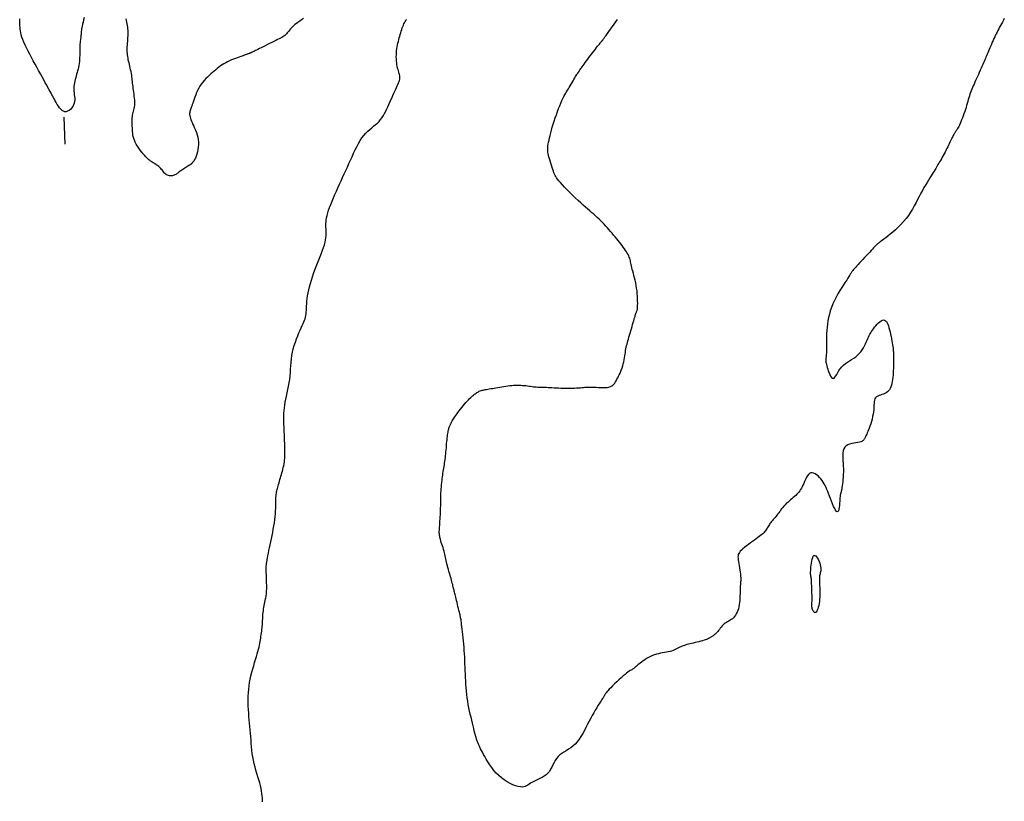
# Model space of a CAD drawing. Header units: millimetres. Extents: x 32690613 to 32693367, y 5343692 to 5344708.
# Tile 158 of 256: x 32692194 to 32692230, y 5344242 to 5344271. Entities that reach past the tile are written whole.
import ezdxf

# ---------------------------------------------------------------- set-up
doc = ezdxf.new("R2010")
doc.units = ezdxf.units.MM
doc.header["$LTSCALE"] = 20
doc.layers.add('02-DGM_HL_494.00', color=122, linetype='Continuous')
doc.layers.add('02-DGM_HL_494.50', color=132, linetype='Continuous')

msp = doc.modelspace()

# ---------------------------------------------------------------- linework, layer by layer
at = {"layer": '02-DGM_HL_494.00', "elevation": 494, "flags": 128}
msp.add_lwpolyline([(32692230.186, 5344270.824), (32692230.151, 5344270.758), (32692230.115, 5344270.692), (32692230.08, 5344270.626), (32692230.046, 5344270.561), (32692230.013, 5344270.499), (32692229.981, 5344270.438), (32692229.949, 5344270.379), (32692229.919, 5344270.32), (32692229.889, 5344270.262), (32692229.859, 5344270.202), (32692229.83, 5344270.141), (32692229.8, 5344270.079), (32692229.771, 5344270.014), (32692229.741, 5344269.948), (32692229.712, 5344269.88), (32692229.683, 5344269.813), (32692229.654, 5344269.746), (32692229.627, 5344269.681), (32692229.601, 5344269.618), (32692229.576, 5344269.558), (32692229.553, 5344269.502), (32692229.53, 5344269.448), (32692229.509, 5344269.396), (32692229.487, 5344269.345), (32692229.465, 5344269.293), (32692229.442, 5344269.239), (32692229.417, 5344269.182), (32692229.39, 5344269.121), (32692229.361, 5344269.054), (32692229.33, 5344268.984), (32692229.297, 5344268.911), (32692229.263, 5344268.835), (32692229.229, 5344268.759), (32692229.194, 5344268.683), (32692229.161, 5344268.608), (32692229.128, 5344268.536), (32692229.097, 5344268.467), (32692229.067, 5344268.4), (32692229.039, 5344268.337), (32692229.012, 5344268.274), (32692228.987, 5344268.213), (32692228.962, 5344268.151), (32692228.939, 5344268.09), (32692228.917, 5344268.027), (32692228.897, 5344267.963), (32692228.876, 5344267.897), (32692228.857, 5344267.829), (32692228.837, 5344267.76), (32692228.816, 5344267.689), (32692228.795, 5344267.616), (32692228.773, 5344267.541), (32692228.749, 5344267.465), (32692228.723, 5344267.386), (32692228.696, 5344267.308), (32692228.668, 5344267.23), (32692228.639, 5344267.153), (32692228.611, 5344267.08), (32692228.582, 5344267.01), (32692228.555, 5344266.946), (32692228.529, 5344266.889), (32692228.504, 5344266.838), (32692228.481, 5344266.795), (32692228.46, 5344266.757), (32692228.44, 5344266.725), (32692228.421, 5344266.696), (32692228.404, 5344266.671), (32692228.388, 5344266.648), (32692228.373, 5344266.626), (32692228.358, 5344266.605), (32692228.344, 5344266.583), (32692228.33, 5344266.56), (32692228.316, 5344266.536), (32692228.302, 5344266.509), (32692228.286, 5344266.478), (32692228.269, 5344266.444), (32692228.25, 5344266.405), (32692228.229, 5344266.361), (32692228.205, 5344266.312), (32692228.18, 5344266.258), (32692228.154, 5344266.202), (32692228.125, 5344266.142), (32692228.095, 5344266.081), (32692228.064, 5344266.018), (32692228.031, 5344265.954), (32692227.998, 5344265.89), (32692227.964, 5344265.827), (32692227.929, 5344265.764), (32692227.895, 5344265.703), (32692227.861, 5344265.643), (32692227.828, 5344265.586), (32692227.796, 5344265.531), (32692227.766, 5344265.479), (32692227.737, 5344265.43), (32692227.71, 5344265.383), (32692227.683, 5344265.338), (32692227.655, 5344265.291), (32692227.627, 5344265.243), (32692227.596, 5344265.193), (32692227.561, 5344265.137), (32692227.524, 5344265.076), (32692227.481, 5344265.009), (32692227.435, 5344264.935), (32692227.385, 5344264.854), (32692227.332, 5344264.768), (32692227.277, 5344264.676), (32692227.22, 5344264.579), (32692227.162, 5344264.476), (32692227.104, 5344264.369), (32692227.046, 5344264.257), (32692226.986, 5344264.142), (32692226.925, 5344264.025), (32692226.861, 5344263.906), (32692226.794, 5344263.787), (32692226.721, 5344263.668), (32692226.642, 5344263.551), (32692226.557, 5344263.436), (32692226.464, 5344263.325), (32692226.365, 5344263.219), (32692226.264, 5344263.118), (32692226.163, 5344263.023), (32692226.064, 5344262.935), (32692225.969, 5344262.856), (32692225.883, 5344262.786), (32692225.806, 5344262.726), (32692225.741, 5344262.676), (32692225.687, 5344262.636), (32692225.643, 5344262.603), (32692225.607, 5344262.577), (32692225.577, 5344262.556), (32692225.551, 5344262.538), (32692225.529, 5344262.522), (32692225.509, 5344262.506), (32692225.488, 5344262.488), (32692225.467, 5344262.469), (32692225.444, 5344262.447), (32692225.418, 5344262.42), (32692225.389, 5344262.389), (32692225.354, 5344262.353), (32692225.315, 5344262.31), (32692225.268, 5344262.26), (32692225.215, 5344262.202), (32692225.156, 5344262.138), (32692225.093, 5344262.07), (32692225.028, 5344262), (32692224.963, 5344261.93), (32692224.901, 5344261.862), (32692224.842, 5344261.799), (32692224.788, 5344261.741), (32692224.742, 5344261.691), (32692224.702, 5344261.648), (32692224.668, 5344261.611), (32692224.64, 5344261.579), (32692224.616, 5344261.551), (32692224.595, 5344261.526), (32692224.577, 5344261.503), (32692224.562, 5344261.482), (32692224.548, 5344261.46), (32692224.533, 5344261.437), (32692224.517, 5344261.41), (32692224.498, 5344261.379), (32692224.475, 5344261.34), (32692224.446, 5344261.294), (32692224.41, 5344261.237), (32692224.366, 5344261.168), (32692224.312, 5344261.087), (32692224.251, 5344260.994), (32692224.184, 5344260.891), (32692224.114, 5344260.78), (32692224.044, 5344260.662), (32692223.975, 5344260.539), (32692223.911, 5344260.414), (32692223.852, 5344260.286), (32692223.802, 5344260.159), (32692223.76, 5344260.033), (32692223.725, 5344259.908), (32692223.696, 5344259.784), (32692223.673, 5344259.662), (32692223.655, 5344259.542), (32692223.642, 5344259.425), (32692223.632, 5344259.31), (32692223.625, 5344259.199), (32692223.621, 5344259.092), (32692223.619, 5344258.99), (32692223.618, 5344258.893), (32692223.618, 5344258.802), (32692223.619, 5344258.719), (32692223.619, 5344258.643), (32692223.619, 5344258.576), (32692223.618, 5344258.518), (32692223.616, 5344258.468), (32692223.613, 5344258.425), (32692223.61, 5344258.387), (32692223.606, 5344258.354), (32692223.603, 5344258.323), (32692223.6, 5344258.295), (32692223.598, 5344258.267), (32692223.596, 5344258.238), (32692223.596, 5344258.208), (32692223.597, 5344258.175), (32692223.601, 5344258.139), (32692223.607, 5344258.098), (32692223.616, 5344258.053), (32692223.628, 5344258.001), (32692223.644, 5344257.943), (32692223.664, 5344257.878), (32692223.687, 5344257.809), (32692223.714, 5344257.741), (32692223.743, 5344257.676), (32692223.773, 5344257.619), (32692223.805, 5344257.574), (32692223.837, 5344257.545), (32692223.868, 5344257.535), (32692223.899, 5344257.547), (32692223.93, 5344257.579), (32692223.963, 5344257.627), (32692223.998, 5344257.686), (32692224.036, 5344257.753), (32692224.08, 5344257.825), (32692224.129, 5344257.896), (32692224.185, 5344257.964), (32692224.249, 5344258.026), (32692224.319, 5344258.081), (32692224.393, 5344258.133), (32692224.47, 5344258.182), (32692224.548, 5344258.231), (32692224.624, 5344258.281), (32692224.698, 5344258.333), (32692224.766, 5344258.39), (32692224.828, 5344258.453), (32692224.884, 5344258.521), (32692224.934, 5344258.591), (32692224.98, 5344258.664), (32692225.02, 5344258.738), (32692225.057, 5344258.81), (32692225.09, 5344258.88), (32692225.12, 5344258.946), (32692225.147, 5344259.007), (32692225.174, 5344259.064), (32692225.199, 5344259.118), (32692225.226, 5344259.169), (32692225.253, 5344259.219), (32692225.283, 5344259.269), (32692225.316, 5344259.32), (32692225.353, 5344259.372), (32692225.395, 5344259.427), (32692225.441, 5344259.482), (32692225.489, 5344259.535), (32692225.539, 5344259.584), (32692225.589, 5344259.627), (32692225.638, 5344259.661), (32692225.685, 5344259.683), (32692225.728, 5344259.693), (32692225.766, 5344259.687), (32692225.801, 5344259.666), (32692225.831, 5344259.633), (32692225.858, 5344259.589), (32692225.883, 5344259.534), (32692225.906, 5344259.472), (32692225.927, 5344259.403), (32692225.947, 5344259.329), (32692225.966, 5344259.251), (32692225.985, 5344259.17), (32692226.003, 5344259.089), (32692226.019, 5344259.008), (32692226.034, 5344258.929), (32692226.048, 5344258.853), (32692226.059, 5344258.782), (32692226.069, 5344258.716), (32692226.076, 5344258.658), (32692226.082, 5344258.605), (32692226.085, 5344258.558), (32692226.088, 5344258.516), (32692226.089, 5344258.477), (32692226.09, 5344258.441), (32692226.09, 5344258.408), (32692226.09, 5344258.375), (32692226.09, 5344258.343), (32692226.091, 5344258.31), (32692226.091, 5344258.275), (32692226.092, 5344258.237), (32692226.092, 5344258.196), (32692226.092, 5344258.15), (32692226.092, 5344258.098), (32692226.092, 5344258.039), (32692226.091, 5344257.973), (32692226.089, 5344257.9), (32692226.087, 5344257.823), (32692226.083, 5344257.743), (32692226.077, 5344257.661), (32692226.07, 5344257.58), (32692226.061, 5344257.5), (32692226.049, 5344257.424), (32692226.035, 5344257.352), (32692226.018, 5344257.285), (32692225.998, 5344257.224), (32692225.973, 5344257.168), (32692225.945, 5344257.118), (32692225.911, 5344257.074), (32692225.873, 5344257.036), (32692225.829, 5344257.004), (32692225.779, 5344256.978), (32692225.725, 5344256.957), (32692225.669, 5344256.939), (32692225.613, 5344256.921), (32692225.56, 5344256.903), (32692225.511, 5344256.881), (32692225.468, 5344256.855), (32692225.433, 5344256.822), (32692225.408, 5344256.781), (32692225.391, 5344256.732), (32692225.381, 5344256.675), (32692225.375, 5344256.612), (32692225.372, 5344256.543), (32692225.369, 5344256.468), (32692225.364, 5344256.388), (32692225.356, 5344256.304), (32692225.342, 5344256.216), (32692225.324, 5344256.126), (32692225.302, 5344256.036), (32692225.277, 5344255.947), (32692225.251, 5344255.86), (32692225.224, 5344255.778), (32692225.197, 5344255.702), (32692225.171, 5344255.634), (32692225.148, 5344255.575), (32692225.126, 5344255.525), (32692225.107, 5344255.482), (32692225.089, 5344255.444), (32692225.073, 5344255.412), (32692225.058, 5344255.384), (32692225.045, 5344255.358), (32692225.033, 5344255.334), (32692225.021, 5344255.311), (32692225.009, 5344255.289), (32692224.995, 5344255.268), (32692224.977, 5344255.247), (32692224.954, 5344255.229), (32692224.923, 5344255.211), (32692224.883, 5344255.196), (32692224.833, 5344255.182), (32692224.772, 5344255.17), (32692224.702, 5344255.159), (32692224.627, 5344255.146), (32692224.55, 5344255.129), (32692224.475, 5344255.108), (32692224.404, 5344255.079), (32692224.343, 5344255.042), (32692224.293, 5344254.994), (32692224.258, 5344254.934), (32692224.236, 5344254.864), (32692224.224, 5344254.784), (32692224.22, 5344254.696), (32692224.223, 5344254.602), (32692224.229, 5344254.503), (32692224.235, 5344254.401), (32692224.241, 5344254.297), (32692224.243, 5344254.193), (32692224.242, 5344254.09), (32692224.239, 5344253.99), (32692224.233, 5344253.894), (32692224.226, 5344253.802), (32692224.218, 5344253.718), (32692224.209, 5344253.641), (32692224.2, 5344253.573), (32692224.192, 5344253.515), (32692224.185, 5344253.466), (32692224.177, 5344253.426), (32692224.171, 5344253.393), (32692224.165, 5344253.365), (32692224.159, 5344253.343), (32692224.153, 5344253.324), (32692224.148, 5344253.308), (32692224.143, 5344253.293), (32692224.139, 5344253.277), (32692224.134, 5344253.259), (32692224.13, 5344253.238), (32692224.125, 5344253.21), (32692224.121, 5344253.175), (32692224.117, 5344253.13), (32692224.112, 5344253.073), (32692224.108, 5344253.005), (32692224.102, 5344252.928), (32692224.095, 5344252.85), (32692224.087, 5344252.774), (32692224.075, 5344252.706), (32692224.06, 5344252.653), (32692224.041, 5344252.618), (32692224.018, 5344252.608), (32692223.99, 5344252.626), (32692223.957, 5344252.669), (32692223.922, 5344252.732), (32692223.884, 5344252.812), (32692223.845, 5344252.902), (32692223.806, 5344252.999), (32692223.768, 5344253.098), (32692223.732, 5344253.193), (32692223.698, 5344253.282), (32692223.667, 5344253.364), (32692223.636, 5344253.44), (32692223.605, 5344253.511), (32692223.573, 5344253.579), (32692223.539, 5344253.643), (32692223.501, 5344253.705), (32692223.46, 5344253.766), (32692223.413, 5344253.827), (32692223.363, 5344253.884), (32692223.309, 5344253.937), (32692223.254, 5344253.983), (32692223.198, 5344254.019), (32692223.143, 5344254.044), (32692223.09, 5344254.054), (32692223.039, 5344254.048), (32692222.993, 5344254.023), (32692222.95, 5344253.984), (32692222.91, 5344253.931), (32692222.874, 5344253.87), (32692222.839, 5344253.802), (32692222.807, 5344253.732), (32692222.777, 5344253.662), (32692222.747, 5344253.595), (32692222.719, 5344253.535), (32692222.691, 5344253.48), (32692222.662, 5344253.43), (32692222.632, 5344253.384), (32692222.6, 5344253.341), (32692222.566, 5344253.3), (32692222.529, 5344253.26), (32692222.488, 5344253.22), (32692222.443, 5344253.179), (32692222.394, 5344253.137), (32692222.343, 5344253.095), (32692222.291, 5344253.051), (32692222.238, 5344253.006), (32692222.186, 5344252.961), (32692222.136, 5344252.915), (32692222.088, 5344252.868), (32692222.044, 5344252.819), (32692222.002, 5344252.771), (32692221.964, 5344252.722), (32692221.927, 5344252.674), (32692221.892, 5344252.626), (32692221.858, 5344252.579), (32692221.824, 5344252.533), (32692221.791, 5344252.489), (32692221.756, 5344252.447), (32692221.722, 5344252.407), (32692221.687, 5344252.368), (32692221.654, 5344252.33), (32692221.621, 5344252.293), (32692221.59, 5344252.257), (32692221.56, 5344252.221), (32692221.533, 5344252.184), (32692221.509, 5344252.148), (32692221.487, 5344252.111), (32692221.466, 5344252.074), (32692221.445, 5344252.038), (32692221.425, 5344252.002), (32692221.404, 5344251.967), (32692221.382, 5344251.932), (32692221.358, 5344251.899), (32692221.331, 5344251.868), (32692221.301, 5344251.837), (32692221.267, 5344251.805), (32692221.228, 5344251.773), (32692221.185, 5344251.74), (32692221.137, 5344251.703), (32692221.083, 5344251.663), (32692221.022, 5344251.619), (32692220.955, 5344251.571), (32692220.884, 5344251.519), (32692220.81, 5344251.464), (32692220.735, 5344251.408), (32692220.663, 5344251.352), (32692220.595, 5344251.298), (32692220.533, 5344251.246), (32692220.48, 5344251.198), (32692220.437, 5344251.154), (32692220.403, 5344251.114), (32692220.379, 5344251.076), (32692220.363, 5344251.037), (32692220.353, 5344250.996), (32692220.35, 5344250.951), (32692220.352, 5344250.901), (32692220.357, 5344250.843), (32692220.367, 5344250.776), (32692220.378, 5344250.703), (32692220.391, 5344250.624), (32692220.405, 5344250.543), (32692220.418, 5344250.462), (32692220.43, 5344250.382), (32692220.44, 5344250.307), (32692220.448, 5344250.238), (32692220.452, 5344250.176), (32692220.453, 5344250.121), (32692220.451, 5344250.07), (32692220.448, 5344250.022), (32692220.444, 5344249.974), (32692220.439, 5344249.924), (32692220.434, 5344249.871), (32692220.431, 5344249.812), (32692220.429, 5344249.745), (32692220.428, 5344249.673), (32692220.427, 5344249.595), (32692220.425, 5344249.514), (32692220.423, 5344249.431), (32692220.418, 5344249.348), (32692220.411, 5344249.265), (32692220.4, 5344249.185), (32692220.385, 5344249.108), (32692220.367, 5344249.035), (32692220.345, 5344248.967), (32692220.319, 5344248.903), (32692220.29, 5344248.845), (32692220.258, 5344248.791), (32692220.223, 5344248.743), (32692220.185, 5344248.701), (32692220.145, 5344248.665), (32692220.103, 5344248.634), (32692220.059, 5344248.606), (32692220.015, 5344248.58), (32692219.97, 5344248.555), (32692219.926, 5344248.529), (32692219.883, 5344248.502), (32692219.841, 5344248.471), (32692219.802, 5344248.436), (32692219.765, 5344248.397), (32692219.729, 5344248.357), (32692219.695, 5344248.315), (32692219.663, 5344248.273), (32692219.632, 5344248.232), (32692219.601, 5344248.193), (32692219.572, 5344248.158), (32692219.543, 5344248.127), (32692219.514, 5344248.1), (32692219.487, 5344248.077), (32692219.46, 5344248.057), (32692219.435, 5344248.039), (32692219.411, 5344248.023), (32692219.388, 5344248.008), (32692219.367, 5344247.995), (32692219.347, 5344247.981), (32692219.328, 5344247.969), (32692219.308, 5344247.956), (32692219.286, 5344247.943), (32692219.26, 5344247.929), (32692219.229, 5344247.916), (32692219.193, 5344247.901), (32692219.149, 5344247.886), (32692219.097, 5344247.87), (32692219.038, 5344247.853), (32692218.974, 5344247.835), (32692218.906, 5344247.818), (32692218.836, 5344247.8), (32692218.767, 5344247.783), (32692218.699, 5344247.767), (32692218.635, 5344247.751), (32692218.576, 5344247.737), (32692218.521, 5344247.723), (32692218.469, 5344247.71), (32692218.421, 5344247.696), (32692218.375, 5344247.682), (32692218.331, 5344247.667), (32692218.287, 5344247.65), (32692218.244, 5344247.631), (32692218.2, 5344247.61), (32692218.155, 5344247.588), (32692218.109, 5344247.564), (32692218.06, 5344247.54), (32692218.01, 5344247.516), (32692217.957, 5344247.493), (32692217.9, 5344247.473), (32692217.841, 5344247.454), (32692217.777, 5344247.439), (32692217.709, 5344247.427), (32692217.639, 5344247.415), (32692217.567, 5344247.403), (32692217.493, 5344247.39), (32692217.417, 5344247.375), (32692217.342, 5344247.356), (32692217.266, 5344247.332), (32692217.191, 5344247.303), (32692217.117, 5344247.269), (32692217.045, 5344247.231), (32692216.976, 5344247.191), (32692216.91, 5344247.15), (32692216.848, 5344247.108), (32692216.791, 5344247.067), (32692216.74, 5344247.028), (32692216.694, 5344246.991), (32692216.654, 5344246.958), (32692216.618, 5344246.927), (32692216.586, 5344246.899), (32692216.557, 5344246.874), (32692216.531, 5344246.851), (32692216.506, 5344246.831), (32692216.481, 5344246.813), (32692216.457, 5344246.798), (32692216.431, 5344246.783), (32692216.402, 5344246.767), (32692216.37, 5344246.748), (32692216.333, 5344246.724), (32692216.289, 5344246.695), (32692216.239, 5344246.657), (32692216.179, 5344246.61), (32692216.111, 5344246.552), (32692216.035, 5344246.486), (32692215.955, 5344246.413), (32692215.874, 5344246.338), (32692215.794, 5344246.262), (32692215.718, 5344246.189), (32692215.65, 5344246.12), (32692215.59, 5344246.06), (32692215.543, 5344246.009), (32692215.506, 5344245.967), (32692215.479, 5344245.933), (32692215.458, 5344245.905), (32692215.444, 5344245.882), (32692215.433, 5344245.863), (32692215.425, 5344245.846), (32692215.417, 5344245.83), (32692215.408, 5344245.814), (32692215.397, 5344245.796), (32692215.384, 5344245.775), (32692215.368, 5344245.75), (32692215.348, 5344245.72), (32692215.325, 5344245.684), (32692215.297, 5344245.64), (32692215.263, 5344245.588), (32692215.225, 5344245.526), (32692215.181, 5344245.456), (32692215.133, 5344245.376), (32692215.082, 5344245.29), (32692215.027, 5344245.196), (32692214.971, 5344245.096), (32692214.914, 5344244.991), (32692214.855, 5344244.882), (32692214.797, 5344244.768), (32692214.738, 5344244.653), (32692214.679, 5344244.538), (32692214.617, 5344244.425), (32692214.552, 5344244.317), (32692214.485, 5344244.214), (32692214.414, 5344244.12), (32692214.338, 5344244.036), (32692214.257, 5344243.964), (32692214.174, 5344243.901), (32692214.088, 5344243.845), (32692214.003, 5344243.794), (32692213.921, 5344243.744), (32692213.842, 5344243.693), (32692213.77, 5344243.638), (32692213.705, 5344243.578), (32692213.65, 5344243.509), (32692213.602, 5344243.433), (32692213.558, 5344243.353), (32692213.517, 5344243.27), (32692213.476, 5344243.187), (32692213.433, 5344243.107), (32692213.385, 5344243.031), (32692213.329, 5344242.962), (32692213.265, 5344242.902), (32692213.193, 5344242.849), (32692213.116, 5344242.803), (32692213.037, 5344242.761), (32692212.957, 5344242.724), (32692212.88, 5344242.689), (32692212.808, 5344242.656), (32692212.742, 5344242.623), (32692212.685, 5344242.589), (32692212.635, 5344242.555), (32692212.588, 5344242.524), (32692212.543, 5344242.496), (32692212.495, 5344242.474), (32692212.443, 5344242.458), (32692212.384, 5344242.452), (32692212.315, 5344242.456), (32692212.233, 5344242.471), (32692212.141, 5344242.498), (32692212.042, 5344242.536), (32692211.937, 5344242.585), (32692211.829, 5344242.643), (32692211.721, 5344242.712), (32692211.615, 5344242.789), (32692211.515, 5344242.875), (32692211.421, 5344242.969), (32692211.335, 5344243.068), (32692211.255, 5344243.171), (32692211.183, 5344243.275), (32692211.117, 5344243.379), (32692211.057, 5344243.479), (32692211.003, 5344243.573), (32692210.956, 5344243.659), (32692210.913, 5344243.736), (32692210.876, 5344243.805), (32692210.843, 5344243.867), (32692210.814, 5344243.925), (32692210.788, 5344243.98), (32692210.764, 5344244.035), (32692210.741, 5344244.091), (32692210.72, 5344244.15), (32692210.699, 5344244.215), (32692210.678, 5344244.284), (32692210.657, 5344244.359), (32692210.635, 5344244.439), (32692210.614, 5344244.524), (32692210.591, 5344244.614), (32692210.568, 5344244.71), (32692210.544, 5344244.811), (32692210.518, 5344244.916), (32692210.492, 5344245.027), (32692210.466, 5344245.141), (32692210.44, 5344245.258), (32692210.415, 5344245.378), (32692210.392, 5344245.501), (32692210.37, 5344245.624), (32692210.351, 5344245.748), (32692210.336, 5344245.873), (32692210.322, 5344245.997), (32692210.312, 5344246.122), (32692210.303, 5344246.247), (32692210.295, 5344246.372), (32692210.289, 5344246.496), (32692210.284, 5344246.621), (32692210.279, 5344246.746), (32692210.274, 5344246.871), (32692210.269, 5344246.996), (32692210.264, 5344247.12), (32692210.258, 5344247.244), (32692210.251, 5344247.367), (32692210.244, 5344247.49), (32692210.236, 5344247.611), (32692210.227, 5344247.731), (32692210.216, 5344247.85), (32692210.205, 5344247.965), (32692210.193, 5344248.077), (32692210.181, 5344248.183), (32692210.169, 5344248.281), (32692210.158, 5344248.371), (32692210.147, 5344248.451), (32692210.138, 5344248.52), (32692210.13, 5344248.576), (32692210.123, 5344248.622), (32692210.116, 5344248.661), (32692210.11, 5344248.696), (32692210.103, 5344248.729), (32692210.095, 5344248.764), (32692210.086, 5344248.804), (32692210.075, 5344248.851), (32692210.061, 5344248.907), (32692210.045, 5344248.972), (32692210.028, 5344249.042), (32692210.011, 5344249.116), (32692209.993, 5344249.191), (32692209.975, 5344249.265), (32692209.958, 5344249.336), (32692209.942, 5344249.402), (32692209.928, 5344249.46), (32692209.915, 5344249.512), (32692209.904, 5344249.558), (32692209.894, 5344249.601), (32692209.884, 5344249.64), (32692209.875, 5344249.678), (32692209.866, 5344249.715), (32692209.857, 5344249.753), (32692209.848, 5344249.793), (32692209.837, 5344249.835), (32692209.826, 5344249.879), (32692209.815, 5344249.926), (32692209.802, 5344249.976), (32692209.788, 5344250.029), (32692209.772, 5344250.085), (32692209.755, 5344250.145), (32692209.737, 5344250.209), (32692209.717, 5344250.275), (32692209.697, 5344250.344), (32692209.676, 5344250.414), (32692209.656, 5344250.484), (32692209.636, 5344250.554), (32692209.618, 5344250.622), (32692209.601, 5344250.688), (32692209.587, 5344250.751), (32692209.574, 5344250.812), (32692209.562, 5344250.871), (32692209.55, 5344250.928), (32692209.539, 5344250.986), (32692209.526, 5344251.044), (32692209.512, 5344251.103), (32692209.497, 5344251.164), (32692209.479, 5344251.226), (32692209.459, 5344251.291), (32692209.438, 5344251.356), (32692209.417, 5344251.421), (32692209.396, 5344251.485), (32692209.377, 5344251.546), (32692209.36, 5344251.604), (32692209.346, 5344251.658), (32692209.335, 5344251.707), (32692209.328, 5344251.753), (32692209.323, 5344251.797), (32692209.321, 5344251.841), (32692209.321, 5344251.886), (32692209.323, 5344251.935), (32692209.327, 5344251.988), (32692209.331, 5344252.047), (32692209.335, 5344252.113), (32692209.341, 5344252.185), (32692209.346, 5344252.262), (32692209.351, 5344252.341), (32692209.356, 5344252.421), (32692209.361, 5344252.499), (32692209.364, 5344252.575), (32692209.368, 5344252.646), (32692209.37, 5344252.711), (32692209.371, 5344252.77), (32692209.372, 5344252.826), (32692209.372, 5344252.88), (32692209.372, 5344252.934), (32692209.373, 5344252.988), (32692209.373, 5344253.044), (32692209.375, 5344253.105), (32692209.377, 5344253.17), (32692209.38, 5344253.239), (32692209.383, 5344253.312), (32692209.388, 5344253.387), (32692209.393, 5344253.463), (32692209.399, 5344253.54), (32692209.406, 5344253.616), (32692209.413, 5344253.69), (32692209.421, 5344253.762), (32692209.429, 5344253.832), (32692209.438, 5344253.9), (32692209.447, 5344253.966), (32692209.457, 5344254.031), (32692209.467, 5344254.095), (32692209.477, 5344254.158), (32692209.487, 5344254.221), (32692209.497, 5344254.284), (32692209.507, 5344254.347), (32692209.516, 5344254.411), (32692209.526, 5344254.476), (32692209.535, 5344254.542), (32692209.544, 5344254.61), (32692209.553, 5344254.68), (32692209.56, 5344254.752), (32692209.568, 5344254.826), (32692209.574, 5344254.902), (32692209.581, 5344254.979), (32692209.587, 5344255.055), (32692209.593, 5344255.13), (32692209.599, 5344255.203), (32692209.606, 5344255.273), (32692209.613, 5344255.338), (32692209.62, 5344255.398), (32692209.627, 5344255.454), (32692209.635, 5344255.504), (32692209.644, 5344255.551), (32692209.652, 5344255.594), (32692209.661, 5344255.633), (32692209.67, 5344255.669), (32692209.679, 5344255.702), (32692209.688, 5344255.732), (32692209.698, 5344255.761), (32692209.708, 5344255.787), (32692209.718, 5344255.813), (32692209.729, 5344255.838), (32692209.741, 5344255.863), (32692209.754, 5344255.889), (32692209.768, 5344255.916), (32692209.783, 5344255.944), (32692209.8, 5344255.974), (32692209.819, 5344256.007), (32692209.841, 5344256.042), (32692209.866, 5344256.081), (32692209.895, 5344256.123), (32692209.927, 5344256.17), (32692209.964, 5344256.221), (32692210.006, 5344256.277), (32692210.052, 5344256.337), (32692210.101, 5344256.399), (32692210.152, 5344256.462), (32692210.204, 5344256.525), (32692210.255, 5344256.586), (32692210.305, 5344256.644), (32692210.354, 5344256.699), (32692210.399, 5344256.747), (32692210.441, 5344256.791), (32692210.48, 5344256.83), (32692210.517, 5344256.865), (32692210.552, 5344256.896), (32692210.586, 5344256.924), (32692210.618, 5344256.949), (32692210.649, 5344256.972), (32692210.679, 5344256.993), (32692210.708, 5344257.013), (32692210.738, 5344257.031), (32692210.768, 5344257.047), (32692210.799, 5344257.062), (32692210.83, 5344257.075), (32692210.864, 5344257.087), (32692210.899, 5344257.098), (32692210.936, 5344257.108), (32692210.976, 5344257.117), (32692211.019, 5344257.125), (32692211.065, 5344257.133), (32692211.114, 5344257.141), (32692211.166, 5344257.149), (32692211.222, 5344257.158), (32692211.282, 5344257.168), (32692211.346, 5344257.179), (32692211.414, 5344257.191), (32692211.484, 5344257.204), (32692211.557, 5344257.216), (32692211.631, 5344257.228), (32692211.705, 5344257.24), (32692211.78, 5344257.251), (32692211.853, 5344257.261), (32692211.926, 5344257.269), (32692211.997, 5344257.276), (32692212.066, 5344257.281), (32692212.135, 5344257.284), (32692212.202, 5344257.286), (32692212.267, 5344257.286), (32692212.332, 5344257.284), (32692212.395, 5344257.28), (32692212.457, 5344257.275), (32692212.518, 5344257.269), (32692212.578, 5344257.261), (32692212.636, 5344257.254), (32692212.693, 5344257.246), (32692212.748, 5344257.238), (32692212.802, 5344257.231), (32692212.854, 5344257.226), (32692212.904, 5344257.222), (32692212.954, 5344257.219), (32692213.003, 5344257.217), (32692213.053, 5344257.216), (32692213.104, 5344257.215), (32692213.158, 5344257.214), (32692213.214, 5344257.212), (32692213.275, 5344257.21), (32692213.34, 5344257.206), (32692213.409, 5344257.202), (32692213.482, 5344257.197), (32692213.558, 5344257.192), (32692213.637, 5344257.187), (32692213.719, 5344257.183), (32692213.803, 5344257.179), (32692213.889, 5344257.176), (32692213.976, 5344257.175), (32692214.063, 5344257.175), (32692214.149, 5344257.176), (32692214.234, 5344257.178), (32692214.315, 5344257.181), (32692214.392, 5344257.185), (32692214.464, 5344257.189), (32692214.53, 5344257.194), (32692214.589, 5344257.199), (32692214.643, 5344257.204), (32692214.693, 5344257.209), (32692214.742, 5344257.213), (32692214.792, 5344257.216), (32692214.845, 5344257.218), (32692214.902, 5344257.219), (32692214.966, 5344257.217), (32692215.038, 5344257.213), (32692215.116, 5344257.209), (32692215.198, 5344257.204), (32692215.282, 5344257.2), (32692215.365, 5344257.198), (32692215.445, 5344257.2), (32692215.52, 5344257.206), (32692215.586, 5344257.217), (32692215.644, 5344257.235), (32692215.692, 5344257.259), (32692215.733, 5344257.288), (32692215.768, 5344257.323), (32692215.799, 5344257.362), (32692215.827, 5344257.405), (32692215.854, 5344257.453), (32692215.881, 5344257.503), (32692215.909, 5344257.557), (32692215.937, 5344257.614), (32692215.966, 5344257.673), (32692215.995, 5344257.734), (32692216.023, 5344257.798), (32692216.05, 5344257.864), (32692216.075, 5344257.933), (32692216.097, 5344258.003), (32692216.116, 5344258.075), (32692216.133, 5344258.148), (32692216.147, 5344258.221), (32692216.16, 5344258.295), (32692216.171, 5344258.367), (32692216.182, 5344258.437), (32692216.192, 5344258.505), (32692216.203, 5344258.57), (32692216.214, 5344258.631), (32692216.226, 5344258.69), (32692216.24, 5344258.747), (32692216.254, 5344258.804), (32692216.269, 5344258.862), (32692216.286, 5344258.922), (32692216.304, 5344258.986), (32692216.324, 5344259.054), (32692216.345, 5344259.128), (32692216.368, 5344259.206), (32692216.392, 5344259.287), (32692216.415, 5344259.368), (32692216.438, 5344259.448), (32692216.461, 5344259.526), (32692216.482, 5344259.599), (32692216.502, 5344259.666), (32692216.519, 5344259.725), (32692216.534, 5344259.777), (32692216.548, 5344259.823), (32692216.56, 5344259.863), (32692216.57, 5344259.898), (32692216.58, 5344259.928), (32692216.589, 5344259.955), (32692216.598, 5344259.978), (32692216.606, 5344259.999), (32692216.614, 5344260.02), (32692216.622, 5344260.042), (32692216.629, 5344260.068), (32692216.635, 5344260.098), (32692216.64, 5344260.136), (32692216.644, 5344260.182), (32692216.646, 5344260.238), (32692216.647, 5344260.307), (32692216.646, 5344260.386), (32692216.643, 5344260.473), (32692216.639, 5344260.567), (32692216.631, 5344260.666), (32692216.622, 5344260.767), (32692216.609, 5344260.869), (32692216.594, 5344260.969), (32692216.576, 5344261.066), (32692216.555, 5344261.16), (32692216.533, 5344261.249), (32692216.51, 5344261.334), (32692216.488, 5344261.415), (32692216.466, 5344261.491), (32692216.447, 5344261.561), (32692216.43, 5344261.626), (32692216.416, 5344261.685), (32692216.405, 5344261.739), (32692216.395, 5344261.79), (32692216.386, 5344261.837), (32692216.376, 5344261.882), (32692216.365, 5344261.926), (32692216.352, 5344261.97), (32692216.336, 5344262.014), (32692216.316, 5344262.061), (32692216.291, 5344262.109), (32692216.263, 5344262.159), (32692216.231, 5344262.21), (32692216.196, 5344262.264), (32692216.158, 5344262.319), (32692216.116, 5344262.377), (32692216.072, 5344262.437), (32692216.025, 5344262.499), (32692215.976, 5344262.562), (32692215.924, 5344262.627), (32692215.871, 5344262.693), (32692215.816, 5344262.76), (32692215.76, 5344262.828), (32692215.703, 5344262.895), (32692215.645, 5344262.963), (32692215.586, 5344263.029), (32692215.527, 5344263.096), (32692215.467, 5344263.161), (32692215.407, 5344263.226), (32692215.345, 5344263.29), (32692215.283, 5344263.353), (32692215.22, 5344263.414), (32692215.155, 5344263.475), (32692215.09, 5344263.535), (32692215.022, 5344263.594), (32692214.952, 5344263.655), (32692214.88, 5344263.718), (32692214.803, 5344263.784), (32692214.722, 5344263.855), (32692214.635, 5344263.932), (32692214.543, 5344264.016), (32692214.445, 5344264.107), (32692214.343, 5344264.204), (32692214.24, 5344264.304), (32692214.138, 5344264.405), (32692214.04, 5344264.504), (32692213.948, 5344264.598), (32692213.865, 5344264.686), (32692213.793, 5344264.764), (32692213.734, 5344264.831), (32692213.687, 5344264.888), (32692213.65, 5344264.939), (32692213.62, 5344264.986), (32692213.596, 5344265.032), (32692213.575, 5344265.079), (32692213.556, 5344265.13), (32692213.536, 5344265.187), (32692213.514, 5344265.253), (32692213.491, 5344265.326), (32692213.466, 5344265.404), (32692213.441, 5344265.484), (32692213.416, 5344265.564), (32692213.393, 5344265.642), (32692213.372, 5344265.716), (32692213.355, 5344265.783), (32692213.341, 5344265.841), (32692213.332, 5344265.893), (32692213.325, 5344265.94), (32692213.323, 5344265.985), (32692213.324, 5344266.03), (32692213.328, 5344266.077), (32692213.335, 5344266.129), (32692213.345, 5344266.188), (32692213.358, 5344266.255), (32692213.373, 5344266.331), (32692213.392, 5344266.415), (32692213.413, 5344266.505), (32692213.437, 5344266.602), (32692213.465, 5344266.705), (32692213.495, 5344266.812), (32692213.528, 5344266.924), (32692213.564, 5344267.038), (32692213.603, 5344267.155), (32692213.644, 5344267.271), (32692213.685, 5344267.385), (32692213.727, 5344267.496), (32692213.769, 5344267.602), (32692213.81, 5344267.701), (32692213.849, 5344267.791), (32692213.886, 5344267.87), (32692213.922, 5344267.942), (32692213.956, 5344268.006), (32692213.99, 5344268.064), (32692214.022, 5344268.12), (32692214.055, 5344268.173), (32692214.088, 5344268.226), (32692214.122, 5344268.281), (32692214.157, 5344268.338), (32692214.192, 5344268.398), (32692214.227, 5344268.458), (32692214.262, 5344268.517), (32692214.295, 5344268.574), (32692214.326, 5344268.627), (32692214.354, 5344268.676), (32692214.379, 5344268.718), (32692214.401, 5344268.753), (32692214.418, 5344268.782), (32692214.433, 5344268.804), (32692214.445, 5344268.822), (32692214.455, 5344268.836), (32692214.463, 5344268.847), (32692214.47, 5344268.856), (32692214.476, 5344268.864), (32692214.481, 5344268.873), (32692214.486, 5344268.882), (32692214.493, 5344268.892), (32692214.501, 5344268.906), (32692214.512, 5344268.923), (32692214.526, 5344268.944), (32692214.545, 5344268.971), (32692214.568, 5344269.004), (32692214.596, 5344269.043), (32692214.63, 5344269.089), (32692214.668, 5344269.14), (32692214.71, 5344269.195), (32692214.754, 5344269.254), (32692214.801, 5344269.316), (32692214.849, 5344269.38), (32692214.898, 5344269.444), (32692214.947, 5344269.508), (32692214.995, 5344269.572), (32692215.042, 5344269.633), (32692215.088, 5344269.692), (32692215.13, 5344269.747), (32692215.169, 5344269.797), (32692215.204, 5344269.842), (32692215.234, 5344269.88), (32692215.259, 5344269.912), (32692215.279, 5344269.936), (32692215.295, 5344269.956), (32692215.307, 5344269.97), (32692215.317, 5344269.981), (32692215.324, 5344269.99), (32692215.33, 5344269.996), (32692215.335, 5344270.002), (32692215.341, 5344270.008), (32692215.347, 5344270.017), (32692215.356, 5344270.028), (32692215.368, 5344270.046), (32692215.385, 5344270.07), (32692215.409, 5344270.102), (32692215.44, 5344270.146), (32692215.48, 5344270.201), (32692215.529, 5344270.269), (32692215.586, 5344270.348), (32692215.649, 5344270.434), (32692215.714, 5344270.524), (32692215.78, 5344270.615), (32692215.844, 5344270.704), (32692215.904, 5344270.787)], dxfattribs=at)
msp.add_lwpolyline([(32692223.356, 5344249.309), (32692223.345, 5344249.23), (32692223.331, 5344249.156), (32692223.315, 5344249.089), (32692223.297, 5344249.03), (32692223.277, 5344248.98), (32692223.257, 5344248.941), (32692223.236, 5344248.912), (32692223.215, 5344248.896), (32692223.194, 5344248.892), (32692223.174, 5344248.9), (32692223.155, 5344248.917), (32692223.137, 5344248.942), (32692223.121, 5344248.971), (32692223.107, 5344249.004), (32692223.096, 5344249.037), (32692223.088, 5344249.07), (32692223.082, 5344249.099), (32692223.08, 5344249.128), (32692223.079, 5344249.157), (32692223.08, 5344249.188), (32692223.081, 5344249.224), (32692223.083, 5344249.266), (32692223.085, 5344249.316), (32692223.087, 5344249.376), (32692223.087, 5344249.447), (32692223.086, 5344249.527), (32692223.084, 5344249.613), (32692223.081, 5344249.702), (32692223.078, 5344249.79), (32692223.074, 5344249.874), (32692223.07, 5344249.952), (32692223.067, 5344250.021), (32692223.063, 5344250.077), (32692223.06, 5344250.122), (32692223.056, 5344250.158), (32692223.053, 5344250.186), (32692223.05, 5344250.208), (32692223.047, 5344250.225), (32692223.045, 5344250.239), (32692223.042, 5344250.253), (32692223.039, 5344250.267), (32692223.037, 5344250.283), (32692223.035, 5344250.302), (32692223.034, 5344250.326), (32692223.034, 5344250.356), (32692223.035, 5344250.394), (32692223.037, 5344250.44), (32692223.041, 5344250.497), (32692223.046, 5344250.565), (32692223.053, 5344250.64), (32692223.063, 5344250.718), (32692223.076, 5344250.795), (32692223.091, 5344250.865), (32692223.109, 5344250.925), (32692223.132, 5344250.97), (32692223.158, 5344250.995), (32692223.188, 5344250.998), (32692223.22, 5344250.981), (32692223.254, 5344250.946), (32692223.288, 5344250.899), (32692223.32, 5344250.842), (32692223.349, 5344250.779), (32692223.374, 5344250.714), (32692223.392, 5344250.65), (32692223.404, 5344250.591), (32692223.409, 5344250.536), (32692223.409, 5344250.485), (32692223.405, 5344250.438), (32692223.398, 5344250.395), (32692223.39, 5344250.354), (32692223.381, 5344250.317), (32692223.373, 5344250.282), (32692223.367, 5344250.25), (32692223.363, 5344250.218), (32692223.36, 5344250.185), (32692223.359, 5344250.15), (32692223.359, 5344250.111), (32692223.36, 5344250.068), (32692223.361, 5344250.018), (32692223.364, 5344249.96), (32692223.366, 5344249.893), (32692223.369, 5344249.818), (32692223.371, 5344249.738), (32692223.371, 5344249.653), (32692223.371, 5344249.566), (32692223.368, 5344249.479), (32692223.363, 5344249.392)], close=True, dxfattribs=at)
at = {"layer": '02-DGM_HL_494.50', "elevation": 494.5, "flags": 128}
for points in [[(32692196.212, 5344270.856), (32692196.187, 5344270.768), (32692196.164, 5344270.687), (32692196.146, 5344270.612), (32692196.131, 5344270.545), (32692196.119, 5344270.486), (32692196.111, 5344270.434), (32692196.105, 5344270.387), (32692196.1, 5344270.344), (32692196.097, 5344270.305), (32692196.095, 5344270.268), (32692196.092, 5344270.232), (32692196.089, 5344270.196), (32692196.085, 5344270.159), (32692196.079, 5344270.12), (32692196.073, 5344270.078), (32692196.067, 5344270.034), (32692196.061, 5344269.986), (32692196.056, 5344269.935), (32692196.051, 5344269.879), (32692196.048, 5344269.819), (32692196.046, 5344269.754), (32692196.045, 5344269.685), (32692196.044, 5344269.612), (32692196.043, 5344269.538), (32692196.042, 5344269.462), (32692196.04, 5344269.385), (32692196.035, 5344269.309), (32692196.029, 5344269.235), (32692196.02, 5344269.163), (32692196.009, 5344269.093), (32692195.996, 5344269.025), (32692195.981, 5344268.958), (32692195.965, 5344268.893), (32692195.947, 5344268.829), (32692195.929, 5344268.765), (32692195.911, 5344268.702), (32692195.893, 5344268.639), (32692195.875, 5344268.576), (32692195.859, 5344268.512), (32692195.844, 5344268.449), (32692195.833, 5344268.386), (32692195.824, 5344268.323), (32692195.819, 5344268.261), (32692195.819, 5344268.198), (32692195.824, 5344268.136), (32692195.832, 5344268.073), (32692195.841, 5344268.011), (32692195.85, 5344267.949), (32692195.856, 5344267.887), (32692195.858, 5344267.824), (32692195.852, 5344267.762), (32692195.839, 5344267.698), (32692195.816, 5344267.635), (32692195.783, 5344267.574), (32692195.744, 5344267.517), (32692195.699, 5344267.467), (32692195.649, 5344267.426), (32692195.597, 5344267.396), (32692195.543, 5344267.379), (32692195.49, 5344267.379), (32692195.439, 5344267.396), (32692195.389, 5344267.429), (32692195.342, 5344267.473), (32692195.297, 5344267.528), (32692195.254, 5344267.589), (32692195.213, 5344267.654), (32692195.176, 5344267.719), (32692195.141, 5344267.782), (32692195.108, 5344267.841), (32692195.078, 5344267.897), (32692195.048, 5344267.952), (32692195.017, 5344268.007), (32692194.986, 5344268.065), (32692194.951, 5344268.127), (32692194.914, 5344268.195), (32692194.871, 5344268.272), (32692194.824, 5344268.359), (32692194.771, 5344268.454), (32692194.715, 5344268.557), (32692194.654, 5344268.667), (32692194.591, 5344268.781), (32692194.526, 5344268.9), (32692194.46, 5344269.021), (32692194.393, 5344269.143), (32692194.325, 5344269.265), (32692194.259, 5344269.387), (32692194.195, 5344269.506), (32692194.134, 5344269.623), (32692194.077, 5344269.736), (32692194.025, 5344269.844), (32692193.979, 5344269.947), (32692193.94, 5344270.043), (32692193.909, 5344270.132), (32692193.886, 5344270.214), (32692193.868, 5344270.291), (32692193.855, 5344270.363), (32692193.846, 5344270.431), (32692193.841, 5344270.496), (32692193.837, 5344270.56), (32692193.834, 5344270.622), (32692193.832, 5344270.685), (32692193.829, 5344270.747), (32692193.826, 5344270.808)], [(32692204.306, 5344270.821), (32692204.233, 5344270.772), (32692204.166, 5344270.726), (32692204.103, 5344270.681), (32692204.044, 5344270.638), (32692203.991, 5344270.596), (32692203.942, 5344270.555), (32692203.898, 5344270.515), (32692203.858, 5344270.475), (32692203.823, 5344270.436), (32692203.79, 5344270.397), (32692203.76, 5344270.359), (32692203.731, 5344270.323), (32692203.703, 5344270.289), (32692203.675, 5344270.256), (32692203.646, 5344270.226), (32692203.615, 5344270.198), (32692203.581, 5344270.172), (32692203.544, 5344270.147), (32692203.502, 5344270.122), (32692203.457, 5344270.097), (32692203.405, 5344270.07), (32692203.348, 5344270.042), (32692203.283, 5344270.01), (32692203.212, 5344269.975), (32692203.135, 5344269.937), (32692203.055, 5344269.898), (32692202.973, 5344269.857), (32692202.893, 5344269.818), (32692202.815, 5344269.779), (32692202.742, 5344269.744), (32692202.677, 5344269.711), (32692202.62, 5344269.683), (32692202.571, 5344269.659), (32692202.53, 5344269.639), (32692202.495, 5344269.622), (32692202.466, 5344269.608), (32692202.441, 5344269.596), (32692202.42, 5344269.585), (32692202.402, 5344269.576), (32692202.386, 5344269.568), (32692202.371, 5344269.561), (32692202.357, 5344269.554), (32692202.343, 5344269.548), (32692202.329, 5344269.542), (32692202.313, 5344269.535), (32692202.296, 5344269.528), (32692202.277, 5344269.521), (32692202.255, 5344269.513), (32692202.23, 5344269.504), (32692202.201, 5344269.493), (32692202.168, 5344269.482), (32692202.13, 5344269.469), (32692202.088, 5344269.454), (32692202.04, 5344269.438), (32692201.986, 5344269.419), (32692201.926, 5344269.399), (32692201.861, 5344269.376), (32692201.792, 5344269.351), (32692201.721, 5344269.324), (32692201.648, 5344269.294), (32692201.575, 5344269.262), (32692201.503, 5344269.228), (32692201.433, 5344269.192), (32692201.367, 5344269.154), (32692201.303, 5344269.113), (32692201.242, 5344269.07), (32692201.182, 5344269.025), (32692201.124, 5344268.979), (32692201.065, 5344268.93), (32692201.007, 5344268.88), (32692200.947, 5344268.828), (32692200.886, 5344268.775), (32692200.824, 5344268.72), (32692200.762, 5344268.663), (32692200.7, 5344268.603), (32692200.641, 5344268.54), (32692200.584, 5344268.474), (32692200.53, 5344268.404), (32692200.48, 5344268.329), (32692200.435, 5344268.251), (32692200.394, 5344268.169), (32692200.358, 5344268.086), (32692200.325, 5344268.003), (32692200.295, 5344267.922), (32692200.268, 5344267.843), (32692200.243, 5344267.77), (32692200.22, 5344267.703), (32692200.198, 5344267.643), (32692200.178, 5344267.59), (32692200.159, 5344267.543), (32692200.143, 5344267.5), (32692200.129, 5344267.46), (32692200.117, 5344267.423), (32692200.108, 5344267.387), (32692200.103, 5344267.351), (32692200.101, 5344267.313), (32692200.102, 5344267.275), (32692200.108, 5344267.233), (32692200.117, 5344267.19), (32692200.129, 5344267.143), (32692200.146, 5344267.093), (32692200.167, 5344267.038), (32692200.193, 5344266.979), (32692200.222, 5344266.915), (32692200.254, 5344266.846), (32692200.287, 5344266.773), (32692200.32, 5344266.696), (32692200.351, 5344266.615), (32692200.379, 5344266.531), (32692200.401, 5344266.444), (32692200.417, 5344266.354), (32692200.425, 5344266.262), (32692200.426, 5344266.169), (32692200.419, 5344266.076), (32692200.407, 5344265.985), (32692200.39, 5344265.898), (32692200.369, 5344265.816), (32692200.344, 5344265.74), (32692200.316, 5344265.672), (32692200.286, 5344265.612), (32692200.255, 5344265.561), (32692200.222, 5344265.518), (32692200.187, 5344265.48), (32692200.152, 5344265.447), (32692200.115, 5344265.418), (32692200.077, 5344265.391), (32692200.039, 5344265.366), (32692200, 5344265.342), (32692199.961, 5344265.318), (32692199.922, 5344265.295), (32692199.884, 5344265.272), (32692199.847, 5344265.249), (32692199.811, 5344265.227), (32692199.777, 5344265.204), (32692199.746, 5344265.182), (32692199.717, 5344265.16), (32692199.689, 5344265.139), (32692199.663, 5344265.118), (32692199.638, 5344265.098), (32692199.612, 5344265.08), (32692199.586, 5344265.063), (32692199.559, 5344265.048), (32692199.529, 5344265.035), (32692199.497, 5344265.025), (32692199.463, 5344265.017), (32692199.427, 5344265.013), (32692199.391, 5344265.012), (32692199.354, 5344265.015), (32692199.318, 5344265.023), (32692199.284, 5344265.035), (32692199.25, 5344265.052), (32692199.22, 5344265.074), (32692199.19, 5344265.1), (32692199.163, 5344265.13), (32692199.136, 5344265.163), (32692199.109, 5344265.197), (32692199.082, 5344265.231), (32692199.054, 5344265.266), (32692199.024, 5344265.299), (32692198.993, 5344265.33), (32692198.96, 5344265.359), (32692198.926, 5344265.386), (32692198.891, 5344265.412), (32692198.856, 5344265.436), (32692198.821, 5344265.458), (32692198.788, 5344265.479), (32692198.755, 5344265.5), (32692198.723, 5344265.519), (32692198.693, 5344265.538), (32692198.662, 5344265.559), (32692198.631, 5344265.582), (32692198.597, 5344265.609), (32692198.562, 5344265.641), (32692198.523, 5344265.678), (32692198.479, 5344265.722), (32692198.431, 5344265.774), (32692198.38, 5344265.833), (32692198.327, 5344265.898), (32692198.274, 5344265.966), (32692198.222, 5344266.038), (32692198.173, 5344266.111), (32692198.129, 5344266.185), (32692198.091, 5344266.258), (32692198.061, 5344266.328), (32692198.038, 5344266.397), (32692198.02, 5344266.463), (32692198.008, 5344266.529), (32692197.999, 5344266.593), (32692197.994, 5344266.656), (32692197.99, 5344266.719), (32692197.988, 5344266.782), (32692197.985, 5344266.844), (32692197.983, 5344266.906), (32692197.982, 5344266.968), (32692197.981, 5344267.028), (32692197.982, 5344267.087), (32692197.985, 5344267.145), (32692197.99, 5344267.201), (32692197.997, 5344267.255), (32692198.006, 5344267.306), (32692198.018, 5344267.356), (32692198.03, 5344267.405), (32692198.043, 5344267.454), (32692198.054, 5344267.505), (32692198.064, 5344267.558), (32692198.072, 5344267.614), (32692198.076, 5344267.675), (32692198.076, 5344267.74), (32692198.072, 5344267.809), (32692198.066, 5344267.88), (32692198.057, 5344267.954), (32692198.048, 5344268.028), (32692198.037, 5344268.102), (32692198.027, 5344268.174), (32692198.018, 5344268.244), (32692198.01, 5344268.311), (32692198.003, 5344268.374), (32692197.997, 5344268.436), (32692197.991, 5344268.495), (32692197.985, 5344268.554), (32692197.979, 5344268.614), (32692197.971, 5344268.673), (32692197.962, 5344268.734), (32692197.95, 5344268.798), (32692197.937, 5344268.862), (32692197.923, 5344268.928), (32692197.908, 5344268.994), (32692197.893, 5344269.06), (32692197.878, 5344269.125), (32692197.863, 5344269.188), (32692197.849, 5344269.25), (32692197.837, 5344269.309), (32692197.826, 5344269.366), (32692197.817, 5344269.422), (32692197.809, 5344269.477), (32692197.803, 5344269.533), (32692197.799, 5344269.59), (32692197.797, 5344269.649), (32692197.797, 5344269.71), (32692197.799, 5344269.774), (32692197.803, 5344269.84), (32692197.807, 5344269.909), (32692197.813, 5344269.979), (32692197.818, 5344270.049), (32692197.823, 5344270.119), (32692197.826, 5344270.188), (32692197.829, 5344270.255), (32692197.829, 5344270.32), (32692197.827, 5344270.384), (32692197.823, 5344270.446), (32692197.817, 5344270.507), (32692197.809, 5344270.568), (32692197.799, 5344270.628), (32692197.787, 5344270.689), (32692197.773, 5344270.751), (32692197.758, 5344270.813)], [(32692202.796, 5344241.904), (32692202.792, 5344241.975), (32692202.787, 5344242.05), (32692202.78, 5344242.131), (32692202.77, 5344242.216), (32692202.757, 5344242.307), (32692202.739, 5344242.403), (32692202.717, 5344242.503), (32692202.689, 5344242.609), (32692202.658, 5344242.719), (32692202.624, 5344242.833), (32692202.588, 5344242.95), (32692202.552, 5344243.07), (32692202.518, 5344243.191), (32692202.486, 5344243.314), (32692202.458, 5344243.438), (32692202.435, 5344243.563), (32692202.416, 5344243.687), (32692202.4, 5344243.811), (32692202.388, 5344243.936), (32692202.377, 5344244.061), (32692202.368, 5344244.185), (32692202.359, 5344244.31), (32692202.349, 5344244.435), (32692202.339, 5344244.56), (32692202.327, 5344244.684), (32692202.315, 5344244.809), (32692202.304, 5344244.933), (32692202.293, 5344245.058), (32692202.283, 5344245.183), (32692202.275, 5344245.308), (32692202.269, 5344245.433), (32692202.265, 5344245.557), (32692202.265, 5344245.683), (32692202.267, 5344245.808), (32692202.273, 5344245.933), (32692202.283, 5344246.059), (32692202.297, 5344246.184), (32692202.315, 5344246.31), (32692202.338, 5344246.436), (32692202.366, 5344246.562), (32692202.397, 5344246.687), (32692202.431, 5344246.81), (32692202.466, 5344246.931), (32692202.502, 5344247.047), (32692202.537, 5344247.159), (32692202.57, 5344247.265), (32692202.599, 5344247.364), (32692202.625, 5344247.455), (32692202.646, 5344247.539), (32692202.665, 5344247.617), (32692202.68, 5344247.69), (32692202.694, 5344247.759), (32692202.705, 5344247.825), (32692202.716, 5344247.889), (32692202.726, 5344247.952), (32692202.736, 5344248.015), (32692202.746, 5344248.078), (32692202.756, 5344248.14), (32692202.764, 5344248.202), (32692202.773, 5344248.263), (32692202.78, 5344248.323), (32692202.786, 5344248.381), (32692202.791, 5344248.439), (32692202.794, 5344248.494), (32692202.796, 5344248.549), (32692202.798, 5344248.603), (32692202.8, 5344248.658), (32692202.802, 5344248.713), (32692202.805, 5344248.77), (32692202.809, 5344248.828), (32692202.815, 5344248.89), (32692202.823, 5344248.954), (32692202.832, 5344249.02), (32692202.843, 5344249.087), (32692202.855, 5344249.154), (32692202.868, 5344249.219), (32692202.88, 5344249.282), (32692202.892, 5344249.34), (32692202.903, 5344249.394), (32692202.913, 5344249.441), (32692202.922, 5344249.485), (32692202.929, 5344249.525), (32692202.935, 5344249.566), (32692202.94, 5344249.608), (32692202.944, 5344249.653), (32692202.946, 5344249.704), (32692202.947, 5344249.762), (32692202.948, 5344249.829), (32692202.947, 5344249.903), (32692202.945, 5344249.982), (32692202.943, 5344250.062), (32692202.94, 5344250.143), (32692202.938, 5344250.222), (32692202.935, 5344250.295), (32692202.932, 5344250.362), (32692202.93, 5344250.42), (32692202.929, 5344250.471), (32692202.928, 5344250.518), (32692202.929, 5344250.562), (32692202.931, 5344250.606), (32692202.935, 5344250.653), (32692202.941, 5344250.705), (32692202.95, 5344250.763), (32692202.961, 5344250.831), (32692202.975, 5344250.907), (32692202.991, 5344250.991), (32692203.009, 5344251.082), (32692203.029, 5344251.18), (32692203.05, 5344251.283), (32692203.073, 5344251.391), (32692203.096, 5344251.503), (32692203.12, 5344251.618), (32692203.144, 5344251.735), (32692203.168, 5344251.853), (32692203.19, 5344251.972), (32692203.212, 5344252.091), (32692203.231, 5344252.208), (32692203.247, 5344252.323), (32692203.26, 5344252.435), (32692203.27, 5344252.543), (32692203.276, 5344252.646), (32692203.28, 5344252.744), (32692203.282, 5344252.837), (32692203.284, 5344252.924), (32692203.285, 5344253.005), (32692203.286, 5344253.078), (32692203.288, 5344253.145), (32692203.291, 5344253.204), (32692203.296, 5344253.257), (32692203.303, 5344253.304), (32692203.311, 5344253.349), (32692203.321, 5344253.392), (32692203.331, 5344253.434), (32692203.343, 5344253.477), (32692203.356, 5344253.523), (32692203.371, 5344253.572), (32692203.386, 5344253.625), (32692203.402, 5344253.681), (32692203.419, 5344253.739), (32692203.437, 5344253.799), (32692203.455, 5344253.861), (32692203.473, 5344253.924), (32692203.491, 5344253.987), (32692203.51, 5344254.05), (32692203.528, 5344254.114), (32692203.545, 5344254.178), (32692203.561, 5344254.243), (32692203.576, 5344254.31), (32692203.589, 5344254.378), (32692203.601, 5344254.447), (32692203.609, 5344254.52), (32692203.616, 5344254.594), (32692203.62, 5344254.67), (32692203.622, 5344254.746), (32692203.622, 5344254.822), (32692203.621, 5344254.897), (32692203.619, 5344254.969), (32692203.617, 5344255.039), (32692203.614, 5344255.104), (32692203.612, 5344255.163), (32692203.61, 5344255.219), (32692203.608, 5344255.27), (32692203.606, 5344255.319), (32692203.604, 5344255.364), (32692203.602, 5344255.408), (32692203.601, 5344255.45), (32692203.599, 5344255.492), (32692203.598, 5344255.534), (32692203.596, 5344255.576), (32692203.594, 5344255.62), (32692203.592, 5344255.666), (32692203.591, 5344255.714), (32692203.589, 5344255.765), (32692203.586, 5344255.821), (32692203.584, 5344255.881), (32692203.582, 5344255.946), (32692203.58, 5344256.016), (32692203.579, 5344256.092), (32692203.58, 5344256.172), (32692203.583, 5344256.259), (32692203.589, 5344256.35), (32692203.599, 5344256.447), (32692203.614, 5344256.549), (32692203.633, 5344256.657), (32692203.655, 5344256.769), (32692203.681, 5344256.885), (32692203.707, 5344257.004), (32692203.733, 5344257.127), (32692203.758, 5344257.251), (32692203.78, 5344257.376), (32692203.799, 5344257.501), (32692203.812, 5344257.627), (32692203.822, 5344257.753), (32692203.83, 5344257.878), (32692203.838, 5344258.003), (32692203.847, 5344258.129), (32692203.859, 5344258.254), (32692203.876, 5344258.38), (32692203.898, 5344258.506), (32692203.928, 5344258.632), (32692203.965, 5344258.757), (32692204.006, 5344258.88), (32692204.049, 5344258.998), (32692204.095, 5344259.112), (32692204.14, 5344259.219), (32692204.184, 5344259.318), (32692204.225, 5344259.408), (32692204.261, 5344259.488), (32692204.292, 5344259.56), (32692204.319, 5344259.624), (32692204.342, 5344259.684), (32692204.362, 5344259.741), (32692204.377, 5344259.797), (32692204.39, 5344259.855), (32692204.399, 5344259.916), (32692204.406, 5344259.981), (32692204.411, 5344260.052), (32692204.415, 5344260.127), (32692204.419, 5344260.208), (32692204.424, 5344260.294), (32692204.432, 5344260.386), (32692204.442, 5344260.483), (32692204.457, 5344260.585), (32692204.476, 5344260.693), (32692204.5, 5344260.805), (32692204.528, 5344260.921), (32692204.56, 5344261.041), (32692204.597, 5344261.163), (32692204.636, 5344261.288), (32692204.679, 5344261.414), (32692204.725, 5344261.541), (32692204.773, 5344261.667), (32692204.823, 5344261.793), (32692204.873, 5344261.917), (32692204.921, 5344262.038), (32692204.967, 5344262.155), (32692205.009, 5344262.267), (32692205.047, 5344262.373), (32692205.078, 5344262.472), (32692205.102, 5344262.563), (32692205.119, 5344262.647), (32692205.131, 5344262.725), (32692205.138, 5344262.797), (32692205.141, 5344262.866), (32692205.142, 5344262.932), (32692205.141, 5344262.995), (32692205.138, 5344263.058), (32692205.136, 5344263.121), (32692205.135, 5344263.184), (32692205.135, 5344263.25), (32692205.139, 5344263.319), (32692205.146, 5344263.391), (32692205.157, 5344263.469), (32692205.175, 5344263.553), (32692205.199, 5344263.644), (32692205.23, 5344263.743), (32692205.268, 5344263.849), (32692205.311, 5344263.961), (32692205.359, 5344264.078), (32692205.411, 5344264.199), (32692205.465, 5344264.323), (32692205.522, 5344264.449), (32692205.579, 5344264.576), (32692205.637, 5344264.704), (32692205.695, 5344264.831), (32692205.752, 5344264.958), (32692205.81, 5344265.086), (32692205.867, 5344265.213), (32692205.925, 5344265.34), (32692205.982, 5344265.468), (32692206.04, 5344265.595), (32692206.098, 5344265.722), (32692206.156, 5344265.848), (32692206.214, 5344265.971), (32692206.274, 5344266.091), (32692206.336, 5344266.205), (32692206.399, 5344266.313), (32692206.464, 5344266.413), (32692206.533, 5344266.504), (32692206.604, 5344266.585), (32692206.676, 5344266.658), (32692206.75, 5344266.725), (32692206.824, 5344266.786), (32692206.896, 5344266.846), (32692206.967, 5344266.904), (32692207.033, 5344266.964), (32692207.096, 5344267.026), (32692207.153, 5344267.094), (32692207.206, 5344267.165), (32692207.255, 5344267.241), (32692207.3, 5344267.319), (32692207.343, 5344267.4), (32692207.383, 5344267.483), (32692207.422, 5344267.567), (32692207.461, 5344267.652), (32692207.499, 5344267.737), (32692207.537, 5344267.821), (32692207.575, 5344267.904), (32692207.611, 5344267.985), (32692207.646, 5344268.063), (32692207.68, 5344268.138), (32692207.712, 5344268.209), (32692207.742, 5344268.275), (32692207.77, 5344268.336), (32692207.795, 5344268.392), (32692207.816, 5344268.445), (32692207.834, 5344268.494), (32692207.849, 5344268.54), (32692207.859, 5344268.584), (32692207.865, 5344268.627), (32692207.866, 5344268.669), (32692207.862, 5344268.71), (32692207.853, 5344268.753), (32692207.842, 5344268.796), (32692207.828, 5344268.841), (32692207.812, 5344268.889), (32692207.797, 5344268.94), (32692207.781, 5344268.995), (32692207.767, 5344269.054), (32692207.756, 5344269.119), (32692207.747, 5344269.187), (32692207.74, 5344269.26), (32692207.736, 5344269.334), (32692207.734, 5344269.41), (32692207.735, 5344269.487), (32692207.738, 5344269.563), (32692207.745, 5344269.637), (32692207.753, 5344269.709), (32692207.765, 5344269.779), (32692207.778, 5344269.847), (32692207.793, 5344269.913), (32692207.809, 5344269.979), (32692207.826, 5344270.043), (32692207.844, 5344270.106), (32692207.863, 5344270.17), (32692207.881, 5344270.233), (32692207.9, 5344270.295), (32692207.918, 5344270.357), (32692207.937, 5344270.416), (32692207.955, 5344270.473), (32692207.974, 5344270.526), (32692207.993, 5344270.575), (32692208.012, 5344270.62), (32692208.031, 5344270.66), (32692208.051, 5344270.696), (32692208.07, 5344270.729), (32692208.09, 5344270.759), (32692208.11, 5344270.788)], [(32692195.509, 5344266.184), (32692195.47, 5344267.184)]]:
    msp.add_lwpolyline(points, dxfattribs=at)

doc.saveas('drawing.dxf')
